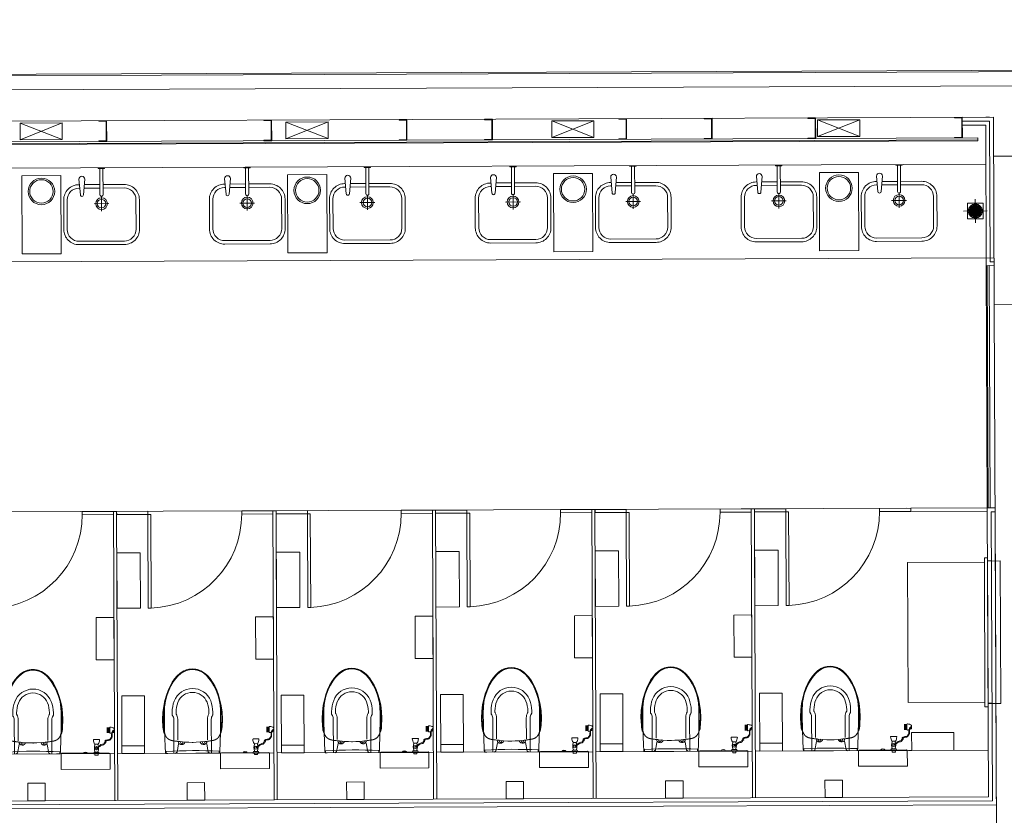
# Model space of a CAD drawing. Header units: millimetres. Extents: x 21148.2 to 21239.2, y 30135 to 30201.8.
# Tile 153 of 189: x 21209.5 to 21215.8, y 30175.2 to 30180.3. Entities that reach past the tile are written whole.
import ezdxf

# ---------------------------------------------------------------- set-up
doc = ezdxf.new("R2010")
doc.units = ezdxf.units.MM
for name, color, linetype, lineweight in [('AR-T1E-20-L1$0$BIAL - T1E - LT - 001 - AR - DWG - 0134 & 138$0$EAST PTB LVL 1 - TOILETS$0$A-ANNO-DIMS', 7, 'Continuous', 13), ('AR-T1E-20-L1$0$BIAL - T1E - LT - 001 - AR - DWG - 0134 & 138$0$EAST PTB LVL 1 - TOILETS$0$A-ANNO-TEXT', 7, 'Continuous', 13), ('AR-T1E-20-L1$0$BIAL - T1E - LT - 001 - AR - DWG - 0134 & 138$0$EAST PTB LVL 1 - TOILETS$0$A-FITOUT', 7, 'Continuous', 13), ('AR-T1E-20-L1$0$BIAL - T1E - LT - 001 - AR - DWG - 0134 & 138$0$EAST PTB LVL 1 - TOILETS$0$A-SANITARY', 7, 'Continuous', 13), ('AR-T1E-20-L1$0$BIAL - T1E - LT - 001 - AR - DWG - 0134 & 138$0$EAST PTB LVL 1 - TOILETS$0$A_Wall Finish_Granite Tile', 7, 'Continuous', 13), ('AR-T1E-20-L1$0$BIAL - T1E - LT - 001 - AR - DWG - 0134 & 138$0$EAST PTB LVL 1 - TOILETS$0$A_Wall Finishes_HPL', 7, 'Continuous', 13), ('AR-T1E-20-L1$0$BIAL - T1E - LT - 001 - AR - DWG - 0134 & 138$0$EAST PTB LVL 1 - TOILETS$0$BUILDING-PTB LEVEL 0$0$A-WALL', 7, 'Continuous', 13), ('AR-T1E-20-L1$0$BIAL - T1E - LT - 001 - AR - DWG - 0134 & 138$0$EAST PTB LVL 1 - TOILETS$0$BUILDING-PTB LEVEL 1$0$A-WALL', 7, 'Continuous', 13), ('AR-T1E-20-L1$0$BIAL - T1E - LT - 001 - AR - DWG - 0134 & 138$0$EAST PTB LVL 1 - TOILETS$0$TOILET-PTB LEVEL 0$0$A-FLOR-PFIX', 7, 'Continuous', 13), ('AR-T1E-20-L1$0$BIAL - T1E - LT - 001 - AR - DWG - 0134 & 138$0$EAST PTB LVL 1 - TOILETS$0$TOILET-PTB LEVEL 0$0$A-SANITARY', 7, 'Continuous', 13), ('AR-T1E-20-L1$0$BIAL - T1E - LT - 001 - AR - DWG - 0134 & 138$0$EAST PTB LVL 1 - TOILETS$0$TOILET-PTB LEVEL 1$0$A-FLOR-PFIX', 7, 'Continuous', 13)]:
    doc.layers.add(name, color=color, linetype=linetype, lineweight=lineweight)

# ---------------------------------------------------------------- blocks, each defined once
blk = doc.blocks.new('AR-T1E-20-L1$0$BIAL - T1E - LT - 001 - AR - DWG - 0134 & 138$0$EAST PTB LVL 1 - TOILETS$0$FLOOR WASTE')
for p, q in [((0, 75), (0, -75.4)), ((-75, 0), (75, 0)), ((-39.9, 2.5), (39.9, 2.5)), ((-39.3, 7.5), (39.3, 7.5)), ((-38, 12.5), (38, 12.5)), ((-36, 17.5), (36, 17.5)), ((-33.1, 22.5), (33.1, 22.5)), ((-29, 27.5), (29, 27.5)), ((-23.3, 32.5), (23.3, 32.5)), ((-13.9, 37.5), (13.9, 37.5)), ((-39.9, -2.5), (39.9, -2.5)), ((-39.3, -7.5), (39.3, -7.5)), ((-38, -12.5), (38, -12.5)), ((36, -17.5), (-36, -17.5)), ((-33.1, -22.5), (33.1, -22.5)), ((-29, -27.5), (29, -27.5)), ((-23.3, -32.5), (23.3, -32.5)), ((-13.9, -37.5), (13.9, -37.5))]:
    blk.add_line(p, q)
blk.add_lwpolyline([(-50, -50), (-50, 50), (50, 50), (50, -50), (-50, -50)])
blk.add_circle((0, 0), 45)
for start, end in [(176.41668, 183.58332), (161.79004, 169.19308), (145.77113, 154.05552), (125.65909, 136.56746), (69.63587, 110.36413), (43.43254, 54.34091), (25.94448, 34.22887), (10.80692, 18.20996), (356.41668, 3.58332), (190.80692, 198.20996), (205.94448, 214.22887), (223.43254, 234.34091), (249.63587, 290.36413), (305.65909, 316.56746), (325.77113, 334.05552), (341.79004, 349.19308)]:
    blk.add_arc((0, 0), 40, start, end)
blk = doc.blocks.new('AR-T1E-20-L1$0$BIAL - T1E - LT - 001 - AR - DWG - 0134 & 138$0$EAST PTB LVL 1 - TOILETS$0$Bin Plan')
at = {"layer": 'AR-T1E-20-L1$0$BIAL - T1E - LT - 001 - AR - DWG - 0134 & 138$0$EAST PTB LVL 1 - TOILETS$0$TOILET-PTB LEVEL 0$0$A-FLOR-PFIX', "ltscale": 0.1}
blk.add_lwpolyline([(125, 0), (-125, 0), (-125, -500), (125, -500), (125, 0)], dxfattribs=at)
at = {"layer": 'AR-T1E-20-L1$0$BIAL - T1E - LT - 001 - AR - DWG - 0134 & 138$0$EAST PTB LVL 1 - TOILETS$0$TOILET-PTB LEVEL 0$0$A-FLOR-PFIX'}
for radius in [85, 75]:
    blk.add_circle((0, -100.4), radius, dxfattribs=at)
blk = doc.blocks.new('AR-T1E-20-L1$0$BIAL - T1E - LT - 001 - AR - DWG - 0134 & 138$0$EAST PTB LVL 1 - TOILETS$0$WHB 480x380')
at = {"layer": 'AR-T1E-20-L1$0$BIAL - T1E - LT - 001 - AR - DWG - 0134 & 138$0$EAST PTB LVL 1 - TOILETS$0$TOILET-PTB LEVEL 0$0$A-FLOR-PFIX'}
for p, q in [((-20, -5), (-20, 0)), ((20, -5), (20, 0)), ((-20, -5), (20, -5)), ((-10, -173), (-10, -5)), ((10, -173), (10, -5)), ((106.3, -73.4), (115, -173)), ((143.7, -73.4), (135, -173))]:
    blk.add_line(p, q, dxfattribs=at)
at = {"layer": 'AR-T1E-20-L1$0$BIAL - T1E - LT - 001 - AR - DWG - 0134 & 138$0$EAST PTB LVL 1 - TOILETS$0$TOILET-PTB LEVEL 0$0$A-FLOR-PFIX', "ltscale": 0.05}
for p, q in [((0, -182.5), (0, -277.5)), ((47.5, -230), (-47.5, -230))]:
    blk.add_line(p, q, dxfattribs=at)
blk.add_lwpolyline([(140.7, -108), (145, -108, -0.414214), (242, -205), (242, -395, -0.414214), (145, -492), (-145, -492, -0.414214), (-242, -395), (-242, -205, -0.414214), (-145, -108), (-10, -108)], format="xyb", dxfattribs=at)
blk.add_lwpolyline([(10, -108), (109.3, -108)], dxfattribs=at)
at = {"layer": 'AR-T1E-20-L1$0$BIAL - T1E - LT - 001 - AR - DWG - 0134 & 138$0$EAST PTB LVL 1 - TOILETS$0$TOILET-PTB LEVEL 0$0$A-FLOR-PFIX'}
blk.add_lwpolyline([(138.8, -130), (145, -130, -0.414214), (220, -205), (220, -395, -0.414214), (145, -470), (-145, -470, -0.414214), (-220, -395), (-220, -205, -0.414214), (-145, -130), (-10, -130)], format="xyb", dxfattribs=at)
blk.add_lwpolyline([(10, -130), (111.2, -130)], dxfattribs=at)
for radius in [37.5, 27.5]:
    blk.add_circle((0, -230), radius, dxfattribs=at)
for centre, radius, start, end in [((125, -73.4), 18.7, 0, 180), ((0, -173), 10, 180, 0), ((125, -173), 10, 180, 0)]:
    blk.add_arc(centre, radius, start, end, dxfattribs=at)
blk = doc.blocks.new('AR-T1E-20-L1$0$BIAL - T1E - LT - 001 - AR - DWG - 0134 & 138$0$EAST PTB LVL 1 - TOILETS$0$IE0002W30$0$A-TOIL-HEALTH-FAUCET-W2-11')
for p, q in [((-133.3, 70.1), (-166.7, 70.1)), ((-165.3, 70.1), (-165.3, 52.8)), ((-139.4, 100.1), (-160.6, 100.1)), ((-160.1, 70.1), (-160.1, 52.8)), ((-155.4, 70.1), (-155.4, 52.8)), ((-150, 70.1), (-150, 52.8)), ((-144.6, 70.1), (-144.6, 52.8)), ((-139.9, 70.1), (-139.9, 52.8)), ((-134.7, 70.1), (-134.7, 52.8)), ((-90, 1.8), (-90, -31.6)), ((0, 5.1), (-10, 0.1)), ((-60, -4.3), (-60, -25.5)), ((-36.7, -15.8), (-33.4, -13.6)), ((0, -34.9), (-10, -29.9))]:
    blk.add_line(p, q)
for points in [[(-10, -29.9), (-10, 0.1)], [(0, 5.1), (0, -34.9)]]:
    blk.add_lwpolyline(points)
blk.add_lwpolyline([(10, -4.9), (10, -24.9), (0, -24.9), (0, -4.9)], close=True)
blk.add_circle((-35, -14.9), 10)
for centre, radius, start, end in [((-109.3, 68.9), 60.6, 149.50967, 175.68173), ((-166.7, 73.1), 3, 173.4338, 270), ((-160.6, 99.1), 1, 90, 149.50967), ((-139.4, 99.1), 1, 30.49033, 90), ((-190.7, 68.9), 60.6, 4.31827, 30.49033), ((-133.3, 73.1), 3, 270, 6.56618), ((-87, 1.8), 3, 83.43382, 180), ((-91.2, -55.6), 60.6, 59.50967, 85.68173), ((-87, -31.6), 3, 180, 276.5662), ((-91.2, 25.8), 60.6, 274.31827, 300.49033), ((-61, -4.3), 1, 0, 59.50967), ((-61, -25.5), 1, 300.49033, 0), ((-35, -56.5), 55.1, 63.00853, 116.99147), ((-35, 26.7), 55.1, 243.00853, 296.99147)]:
    blk.add_arc(centre, radius, start, end)
for points, knots in [([(-36.7, -15.8), (-39.1, -12.2), (-41.6, -8.5), (-45.3, -3), (-46.6, -1.1), (-49.2, 2.7), (-50.5, 4.5), (-52.8, 7.5), (-53.7, 8.6), (-56.5, 11.8), (-58.5, 13.8), (-62.6, 32.6), (-64.8, 34.5), (-68.7, 35.5), (-70.5, 36.5), (-77.1, 45.4), (-81.4, 32.4), (-84.9, 45.7), (-85.4, 47), (-86.9, 50.8), (-87.6, 53.5), (-88.3, 57.2), (-88.4, 58), (-88.6, 59.8), (-88.7, 60.6), (-89, 63.2), (-89.1, 64.8), (-89.7, 67.5), (-90, 68.6), (-90.7, 70), (-91, 70.4), (-91.5, 71.2), (-91.8, 71.5), (-92.3, 72), (-92.7, 72.3), (-94, 73.3), (-95.1, 74), (-96.9, 75), (-97.5, 75.3), (-98.6, 76), (-99.1, 76.3), (-100, 76.9), (-100.4, 77.3), (-101.7, 78.3), (-102.5, 78.9), (-104, 80), (-104.6, 80.5), (-105.8, 81.2), (-106.4, 81.5), (-107.3, 81.8), (-107.6, 81.9), (-108.3, 82.1), (-108.6, 82.2), (-109.7, 82.3), (-110.5, 82.4), (-112, 82.4), (-112.7, 82.4), (-114.1, 82.4), (-114.8, 82.4), (-116.9, 82.4), (-118.4, 82.4), (-122.7, 82.4), (-125.6, 82.5), (-131.1, 83), (-133.7, 83.4), (-138.5, 84.9), (-140.8, 85.9), (-143.6, 87.9), (-144.3, 88.4), (-145.6, 89.7), (-146.3, 90.4), (-148.1, 92.5), (-149.2, 94), (-151.2, 96.9), (-152, 98.2), (-152.8, 99.5)], [0, 0, 0, 0, 13.253278, 13.253278, 20.102768, 20.102768, 26.952258, 26.952258, 31.275522, 31.275522, 39.922051, 39.922051, 48.56858, 48.56858, 55.919149, 55.919149, 76.45363, 76.45363, 80.394607, 80.394607, 88.276561, 88.276561, 90.661643, 90.661643, 93.046725, 93.046725, 97.74387, 97.74387, 101.441795, 101.441795, 103.371426, 103.371426, 104.833713, 104.833713, 106.296001, 106.296001, 110.342799, 110.342799, 112.266577, 112.266577, 113.805949, 113.805949, 115.345321, 115.345321, 118.424064, 118.424064, 120.842804, 120.842804, 123.053187, 123.053187, 124.266702, 124.266702, 125.480216, 125.480216, 127.907246, 127.907246, 129.922134, 129.922134, 131.937022, 131.937022, 135.966798, 135.966798, 144.026351, 144.026351, 151.5411, 151.5411, 159.055849, 159.055849, 161.811381, 161.811381, 164.566913, 164.566913, 170.077978, 170.077978, 174.531259, 174.531259, 174.531259, 174.531259]), ([(-33.3, -13.6), (-35.8, -9.9), (-38.3, -6.2), (-42, -0.7), (-43.3, 1.2), (-45.9, 5), (-47.3, 6.8), (-49.6, 9.8), (-50.5, 11), (-53.4, 14.3), (-55.4, 31.3), (-59.7, 35.3), (-61.9, 37.2), (-65.8, 38.9), (-68.9, 42.5), (-73.9, 49.1), (-78, 40.3), (-81.4, 47.6), (-81.9, 48.9), (-83.4, 52.7), (-84.1, 55.4), (-84.7, 59), (-84.8, 59.8), (-85, 61.4), (-85.1, 62.2), (-85.3, 64.6), (-85.5, 66.2), (-86.1, 69.1), (-86.5, 70.3), (-87.3, 72), (-87.6, 72.6), (-88.2, 73.5), (-88.5, 73.9), (-89.3, 74.6), (-89.6, 74.9), (-91.1, 76), (-92.3, 76.7), (-94.1, 77.8), (-94.7, 78.1), (-95.7, 78.7), (-96, 78.9), (-96.8, 79.4), (-97.1, 79.7), (-98.2, 80.5), (-98.9, 81), (-100.6, 82.4), (-101.6, 83.1), (-103.1, 84.1), (-103.7, 84.4), (-104.7, 84.8), (-105.2, 84.9), (-106.2, 85.2), (-106.7, 85.3), (-108.3, 85.5), (-109.5, 85.6), (-111.4, 85.6), (-112.2, 85.6), (-113.8, 85.5), (-114.6, 85.5), (-116.9, 85.5), (-118.5, 85.5), (-123.3, 85.6), (-126.4, 85.7), (-132.3, 86.6), (-135.1, 87.4), (-138.5, 89.1), (-139.4, 89.7), (-141.2, 91), (-142.1, 91.8), (-143.7, 93.5), (-144.5, 94.4), (-146.4, 96.9), (-147.5, 98.5), (-148.6, 100.1)], [0, 0, 0, 0, 13.296723, 13.296723, 20.118928, 20.118928, 26.941133, 26.941133, 31.291394, 31.291394, 39.991916, 39.991916, 48.692438, 48.692438, 55.987721, 55.987721, 76.394567, 76.394567, 80.483822, 80.483822, 88.662334, 88.662334, 90.915723, 90.915723, 93.169112, 93.169112, 97.675889, 97.675889, 101.424277, 101.424277, 103.222135, 103.222135, 104.685757, 104.685757, 106.149378, 106.149378, 110.129927, 110.129927, 112.078238, 112.078238, 113.393398, 113.393398, 114.708559, 114.708559, 117.33888, 117.33888, 120.959531, 120.959531, 122.701695, 122.701695, 124.138633, 124.138633, 125.575571, 125.575571, 128.818647, 128.818647, 131.066084, 131.066084, 133.313522, 133.313522, 137.808396, 137.808396, 146.798145, 146.798145, 155.787895, 155.787895, 159.458253, 159.458253, 163.244378, 163.244378, 167.030502, 167.030502, 172.657641, 172.657641, 172.657641, 172.657641])]:
    blk.add_open_spline(points, degree=3, knots=knots)
blk = doc.blocks.new('AR-T1E-20-L1$0$BIAL - T1E - LT - 001 - AR - DWG - 0134 & 138$0$EAST PTB LVL 1 - TOILETS$0$Shelf')
at = {"layer": 'AR-T1E-20-L1$0$BIAL - T1E - LT - 001 - AR - DWG - 0134 & 138$0$EAST PTB LVL 1 - TOILETS$0$A-SANITARY'}
for points in [[(0, -72.5), (0, 72.5), (50, 72.5), (50, -72.5), (0, -72.5)], [(0, 72.5), (370, 72.5), (370, -72.5), (0, -72.5)]]:
    blk.add_lwpolyline(points, dxfattribs=at)
blk = doc.blocks.new('AR-T1E-20-L1$0$BIAL - T1E - LT - 001 - AR - DWG - 0134 & 138$0$EAST PTB LVL 1 - TOILETS$0$WC TOTO Plan')
at = {"layer": 'AR-T1E-20-L1$0$BIAL - T1E - LT - 001 - AR - DWG - 0134 & 138$0$EAST PTB LVL 1 - TOILETS$0$A-SANITARY'}
for p, q in [((156.3, 187.8), (168.2, 189.1)), ((168.5, 189.1), (217, 191.5)), ((217, 191.5), (261.8, 189.5)), ((261.8, 189.5), (302.4, 184.2)), ((0, 170), (0, 173.5)), ((13, 170), (0, 170)), ((0, 158.6), (0, 170)), ((0, -170), (0, 170)), ((80.8, 125.4), (81, 126.4)), ((81, 126.4), (81.2, 127.4)), ((81.2, 127.4), (81.3, 128)), ((81.3, 128), (81.4, 128.5)), ((81.4, 128.5), (81.5, 129.1)), ((81.5, 129.1), (81.6, 129.6)), ((81.6, 129.6), (81.7, 130.2)), ((81.7, 130.2), (81.9, 130.8)), ((81.9, 130.8), (82, 131.5)), ((82, 131.5), (82.1, 132.1)), ((82.1, 132.1), (82.3, 132.8)), ((82.3, 132.8), (82.5, 133.4)), ((82.5, 133.4), (82.6, 134.1)), ((82.6, 134.1), (82.8, 134.8)), ((82.8, 134.8), (83, 135.5)), ((83, 135.5), (83.2, 136.2)), ((83.2, 136.2), (83.4, 136.9)), ((83.4, 136.9), (83.6, 137.7)), ((83.6, 137.7), (83.9, 138.4)), ((83.9, 138.4), (84.1, 139.2)), ((84.1, 139.2), (84.4, 140)), ((84.4, 140), (84.6, 140.7)), ((84.6, 140.7), (84.9, 141.5)), ((84.9, 141.5), (85.2, 142.3)), ((85.2, 142.3), (85.5, 143.2)), ((85.5, 143.2), (85.9, 144)), ((85.9, 144), (86.2, 144.8)), ((86.2, 144.8), (86.6, 145.7)), ((86.6, 145.7), (87, 146.6)), ((87, 146.6), (87.4, 147.5)), ((87.4, 147.5), (87.9, 148.3)), ((87.9, 148.3), (88.3, 149.3)), ((88.3, 149.3), (88.8, 150.2)), ((88.8, 150.2), (89.3, 151.1)), ((89.3, 151.1), (89.9, 152)), ((89.9, 152), (90.5, 153)), ((90.5, 153), (91.1, 153.9)), ((91.1, 153.9), (91.7, 154.8)), ((91.7, 154.8), (92.4, 155.8)), ((92.4, 155.8), (93, 156.7)), ((93, 156.7), (93.8, 157.6)), ((93.8, 157.6), (94.5, 158.6)), ((94.5, 158.6), (95.3, 159.5)), ((95.3, 159.5), (96.1, 160.4)), ((96.1, 160.4), (97, 161.3)), ((97, 161.3), (97.8, 162.2)), ((97.8, 162.2), (98.7, 163.1)), ((98.7, 163.1), (99.7, 164)), ((99.7, 164), (100.6, 164.8)), ((100.6, 164.8), (101.7, 165.7)), ((101.7, 165.7), (102.7, 166.5)), ((102.7, 166.5), (103.8, 167.3)), ((103.8, 167.3), (104.9, 168.1)), ((104.9, 168.1), (106.1, 168.9)), ((106.1, 168.9), (107.4, 169.7)), ((107.4, 169.7), (108.7, 170.5)), ((108.7, 170.5), (110.1, 171.3)), ((110.1, 171.3), (111.6, 172.1)), ((111.6, 172.1), (112.4, 172.6)), ((112.4, 172.6), (124.7, 177.8)), ((121, 176.2), (123.5, 178.3)), ((123.5, 178.3), (133.2, 183.2)), ((124.7, 177.8), (139.6, 181.3)), ((133.2, 183.2), (144.3, 186.1)), ((139.6, 181.3), (155.6, 183.3)), ((144.3, 186.1), (156.3, 187.8)), ((155.6, 183.3), (172.7, 184.8)), ((172.7, 184.8), (190.9, 185.9)), ((190.9, 185.9), (210.5, 186.6)), ((210.5, 186.6), (231.6, 186.6)), ((231.6, 186.6), (254.3, 185.7)), ((247.5, 130), (263.1, 130)), ((254.3, 185.7), (279.1, 183.4)), ((279.1, 183.4), (306, 179.5)), ((302.4, 184.2), (339.2, 176.3)), ((306, 179.5), (335.4, 173.2)), ((335.4, 173.2), (368.2, 163.7)), ((339.2, 176.3), (372.7, 166.5)), ((368.2, 163.7), (401.9, 151.2)), ((372.7, 166.5), (403.2, 155.3)), ((401.9, 151.2), (432, 136.9)), ((403.2, 155.3), (430.8, 142.8)), ((430.8, 142.8), (455.6, 128.8)), ((432, 136.9), (457.2, 121.9)), ((455.6, 128.8), (477.7, 113.3)), ((0, 120), (218.6, 120)), ((0, 110), (5, 103)), ((5, 103), (5, 100)), ((5, 100), (60, 90)), ((72.2, 51.1), (75, 80)), ((75, 80), (75.2, 81.5)), ((75.2, 81.7), (75.3, 82.8)), ((75.3, 82.8), (75.4, 83.9)), ((75.4, 83.9), (75.5, 84.4)), ((75.5, 84.8), (76, 89.1)), ((76, 89.1), (76.8, 95.9)), ((76.8, 95.9), (77.5, 101.5)), ((77.5, 101.5), (78, 105.6)), ((78, 105.6), (78.7, 110.5)), ((78.7, 110.5), (79.1, 113.5)), ((79.1, 113.5), (79.7, 117.9)), ((79.7, 117.7), (80, 120)), ((80, 120), (80.2, 121.4)), ((80.2, 121.4), (80.4, 122.7)), ((80.4, 122.7), (80.5, 123.5)), ((80.5, 123.5), (80.7, 124.4)), ((80.7, 124.4), (80.8, 125.4)), ((85, 95), (218.6, 95)), ((255.4, 105), (263.1, 105)), ((457.2, 121.9), (478.7, 106.1)), ((477.7, 113.3), (496.8, 96.5)), ((478.7, 106.1), (496.9, 89.7)), ((496.8, 96.5), (512.9, 78.6)), ((496.9, 89.7), (511.6, 72.8)), ((511.6, 72.8), (522.6, 55.4)), ((512.9, 78.6), (525.6, 59.5)), ((69, 3), (69, -3)), ((70.1, 0), (70.6, 23.8)), ((70.1, 0), (70.6, -23.8)), ((70.6, 23.8), (72.2, 51.1)), ((522.6, 55.4), (530.3, 37.4)), ((525.6, 59.5), (534.4, 39.4)), ((530.3, 37.4), (534.7, 18.7)), ((534.4, 39.4), (539.1, 19)), ((534.7, 18.7), (536.1, 0)), ((534.7, -18.7), (536.1, 0)), ((539.1, 19), (540.4, 0)), ((539.1, -19), (540.4, 0)), ((70.6, -23.8), (72.2, -51.1)), ((72.2, -51.1), (75, -80)), ((511.6, -72.8), (522.6, -55.4)), ((512.9, -78.6), (525.6, -59.5)), ((522.6, -55.4), (530.3, -37.4)), ((525.6, -59.5), (534.4, -39.4)), ((530.3, -37.4), (534.7, -18.7)), ((534.4, -39.4), (539.1, -19)), ((0, -110), (5, -103)), ((0, -120), (218.6, -120)), ((5, -100), (60, -90)), ((5, -103), (5, -100)), ((75, -80), (75.2, -81.5)), ((75.2, -81.7), (75.3, -82.8)), ((75.3, -82.8), (75.4, -83.9)), ((75.4, -83.9), (75.5, -84.4)), ((75.5, -84.8), (76, -89.1)), ((76, -89.1), (76.8, -95.9)), ((76.8, -95.9), (77.5, -101.5)), ((77.5, -101.5), (78, -105.6)), ((78, -105.6), (78.7, -110.5)), ((78.7, -110.5), (79.1, -113.5)), ((79.1, -113.5), (79.7, -117.9)), ((79.7, -117.7), (80, -120)), ((80, -120), (80.2, -121.4)), ((80.2, -121.4), (80.4, -122.7)), ((80.4, -122.7), (80.5, -123.5)), ((80.5, -123.5), (80.7, -124.4)), ((80.7, -124.4), (80.8, -125.4)), ((80.8, -125.4), (81, -126.4)), ((85, -95), (218.6, -95)), ((255.4, -105), (263.1, -105)), ((432, -136.9), (457.2, -121.9)), ((455.6, -128.8), (477.7, -113.3)), ((457.2, -121.9), (478.7, -106.1)), ((477.7, -113.3), (496.8, -96.5)), ((478.7, -106.1), (496.9, -89.7)), ((496.8, -96.5), (512.9, -78.6)), ((496.9, -89.7), (511.6, -72.8)), ((13, -170), (0, -170)), ((0, -170), (0, -173.5)), ((81, -126.4), (81.2, -127.4)), ((81.2, -127.4), (81.3, -128)), ((81.3, -128), (81.4, -128.5)), ((81.4, -128.5), (81.5, -129.1)), ((81.5, -129.1), (81.6, -129.6)), ((81.6, -129.6), (81.7, -130.2)), ((81.7, -130.2), (81.9, -130.8)), ((81.9, -130.8), (82, -131.5)), ((82, -131.5), (82.1, -132.1)), ((82.1, -132.1), (82.3, -132.8)), ((82.3, -132.8), (82.5, -133.4)), ((82.5, -133.4), (82.6, -134.1)), ((82.6, -134.1), (82.8, -134.8)), ((82.8, -134.8), (83, -135.5)), ((83, -135.5), (83.2, -136.2)), ((83.2, -136.2), (83.4, -136.9)), ((83.4, -136.9), (83.6, -137.7)), ((83.6, -137.7), (83.9, -138.4)), ((83.9, -138.4), (84.1, -139.2)), ((84.1, -139.2), (84.4, -140)), ((84.4, -140), (84.6, -140.7)), ((84.6, -140.7), (84.9, -141.5)), ((84.9, -141.5), (85.2, -142.3)), ((85.2, -142.3), (85.5, -143.2)), ((85.5, -143.2), (85.9, -144)), ((85.9, -144), (86.2, -144.8)), ((86.2, -144.8), (86.6, -145.7)), ((86.6, -145.7), (87, -146.6)), ((87, -146.6), (87.4, -147.5)), ((87.4, -147.5), (87.9, -148.3)), ((87.9, -148.3), (88.3, -149.3)), ((88.3, -149.3), (88.8, -150.2)), ((88.8, -150.2), (89.3, -151.1)), ((89.3, -151.1), (89.9, -152)), ((89.9, -152), (90.5, -153)), ((90.5, -153), (91.1, -153.9)), ((91.1, -153.9), (91.7, -154.8)), ((91.7, -154.8), (92.4, -155.8)), ((92.4, -155.8), (93, -156.7)), ((93, -156.7), (93.8, -157.6)), ((93.8, -157.6), (94.5, -158.6)), ((94.5, -158.6), (95.3, -159.5)), ((95.3, -159.5), (96.1, -160.4)), ((96.1, -160.4), (97, -161.3)), ((97, -161.3), (97.8, -162.2)), ((97.8, -162.2), (98.7, -163.1)), ((98.7, -163.1), (99.7, -164)), ((99.7, -164), (100.6, -164.8)), ((100.6, -164.8), (101.7, -165.7)), ((101.7, -165.7), (102.7, -166.5)), ((102.7, -166.5), (103.8, -167.3)), ((103.8, -167.3), (104.9, -168.1)), ((104.9, -168.1), (106.1, -168.9)), ((106.1, -168.9), (107.4, -169.7)), ((107.4, -169.7), (108.7, -170.5)), ((108.7, -170.5), (110.1, -171.3)), ((110.1, -171.3), (111.6, -172.1)), ((111.6, -172.1), (112.4, -172.6)), ((112.4, -172.6), (124.7, -177.8)), ((121, -176.2), (123.5, -178.3)), ((123.5, -178.3), (133.2, -183.2)), ((124.7, -177.8), (139.6, -181.3)), ((133.2, -183.2), (144.3, -186.1)), ((139.6, -181.3), (155.6, -183.3)), ((144.3, -186.1), (156.3, -187.8)), ((155.6, -183.3), (172.7, -184.8)), ((156.3, -187.8), (168.2, -189.1)), ((172.7, -184.8), (190.9, -185.9)), ((190.9, -185.9), (210.5, -186.6)), ((210.5, -186.6), (231.6, -186.6)), ((231.6, -186.6), (254.3, -185.7)), ((247.5, -130), (263.1, -130)), ((254.3, -185.7), (279.1, -183.4)), ((261.8, -189.5), (302.4, -184.2)), ((279.1, -183.4), (306, -179.5)), ((302.4, -184.2), (339.2, -176.3)), ((306, -179.5), (335.4, -173.2)), ((335.4, -173.2), (368.2, -163.7)), ((339.2, -176.3), (372.7, -166.5)), ((368.2, -163.7), (401.9, -151.2)), ((372.7, -166.5), (403.2, -155.3)), ((401.9, -151.2), (432, -136.9)), ((403.2, -155.3), (430.8, -142.8)), ((430.8, -142.8), (455.6, -128.8)), ((168.5, -189.1), (217, -191.5)), ((217, -191.5), (261.8, -189.5))]:
    blk.add_line(p, q, dxfattribs=at)
for points in [[(124.4, 178.3), (83, 177.2), (41.5, 175.6), (0, 173.5)], [(13, -170), (18.6, -56.7), (18.6, 56.7), (13, 170)], [(252.8, 180), (210, 180), (167.2, 179.4), (124.4, 178.3)], [(218.5, 120), (227.5, 120), (236.2, 123), (243.2, 128.5)], [(247.9, 130), (246.1, 130), (244.4, 129.4), (243, 128.3)], [(342.5, 171.9), (312.9, 177.3), (282.9, 180), (252.8, 180)], [(334.9, 116.7), (312, 125.5), (287.6, 130), (263.1, 130)], [(507.5, 82.2), (463.5, 129), (405.7, 160.4), (342.5, 171.9)], [(76.3, 91.8), (64.9, 91.1), (56, 81.7), (56, 70.2)], [(56, 70.2), (56, 60.4), (62.6, 51.8), (72.1, 49.3)], [(218.5, 95), (230.1, 95), (241.4, 98.1), (251.4, 103.9)], [(255.4, 105), (254, 105), (252.6, 104.6), (251.4, 103.9)], [(325.9, 93.3), (305.8, 101), (284.6, 105), (263.1, 105)], [(390, 0), (390, 41.4), (364.5, 78.5), (325.9, 93.3)], [(415, 0), (415, 51.7), (383.1, 98.1), (334.9, 116.7)], [(540, 0), (540, 30.5), (528.4, 59.9), (507.5, 82.2)], [(325.9, -93.3), (364.5, -78.5), (390, -41.4), (390, 0)], [(334.9, -116.7), (383.1, -98.1), (415, -51.7), (415, 0)], [(507.5, -82.2), (528.4, -59.9), (540, -30.5), (540, 0)], [(251.4, -103.9), (241.4, -98.1), (230.1, -95), (218.5, -95)], [(243.2, -128.5), (236.2, -123), (227.5, -120), (218.5, -120)], [(251.4, -103.9), (252.6, -104.6), (254, -105), (255.4, -105)], [(263.1, -105), (284.6, -105), (305.8, -101), (325.9, -93.3)], [(263.1, -130), (287.6, -130), (312, -125.5), (334.9, -116.7)], [(342.5, -171.9), (405.7, -160.4), (463.5, -129), (507.5, -82.2)], [(0, -173.5), (41.5, -175.6), (83, -177.2), (124.4, -178.3)], [(124.4, -178.3), (167.2, -179.4), (210, -180), (252.8, -180)], [(243, -128.3), (244.4, -129.4), (246.1, -130), (247.9, -130)], [(253, -180), (283, -180), (313, -177.3), (342.5, -171.9)]]:
    blk.add_open_spline(points, degree=3, dxfattribs=at)
for points in [[(74.6, 74.9), (72, 78), (67.4, 78.4), (64.3, 75.8), (62.7, 74.4), (61.7, 72.4), (61.7, 70.2)], [(61.7, 70.2), (61.7, 66.2), (65, 63), (69, 63), (70.7, 63), (72.3, 63.5), (73.5, 64.6)], [(72.1, -49.3), (60.6, -52.3), (53.7, -64.1), (56.6, -75.6), (59, -84.7), (66.9, -91.3), (76.3, -91.8)], [(73.5, -64.6), (70.4, -62), (65.8, -62.6), (63.3, -65.7), (62.3, -67), (61.7, -68.6), (61.7, -70.2)], [(61.7, -70.2), (61.7, -74.3), (65, -77.5), (69, -77.5), (71.1, -77.5), (73.2, -76.6), (74.6, -74.9)]]:
    blk.add_open_spline(points, degree=3, knots=[0, 0, 0, 0, 1, 1, 1, 2, 2, 2, 2], dxfattribs=at)
blk = doc.blocks.new('AR-T1E-20-L1$0$BIAL - T1E - LT - 001 - AR - DWG - 0134 & 138$0$EAST PTB LVL 1 - TOILETS$0$WC Woman Plan')
at = {"layer": 'AR-T1E-20-L1$0$BIAL - T1E - LT - 001 - AR - DWG - 0134 & 138$0$EAST PTB LVL 1 - TOILETS$0$A-SANITARY'}
for p, q in [((1000, -300), (0, -300)), ((781.4, -1230), (800, -1230)), ((781.4, -1230), (781.4, -1830)), ((800, -1230), (800, -1830)), ((200, -1830.7), (200, -1850)), ((800, -1830), (781.4, -1830))]:
    blk.add_line(p, q, dxfattribs=at)
for points in [[(444, 0), (444, -112), (556, -112), (556, 0), (444, 0)], [(0, -1171), (114, -1171), (114, -901), (0, -901), (0, -1171)], [(850, -1585), (1000, -1585), (1000, -1230), (850, -1230), (850, -1585)]]:
    blk.add_lwpolyline(points, dxfattribs=at)
at = {"layer": 'AR-T1E-20-L1$0$BIAL - T1E - LT - 001 - AR - DWG - 0134 & 138$0$EAST PTB LVL 1 - TOILETS$0$A-SANITARY', "elevation": 0}
for points in [[(28.5, -200), (28.5, -300), (341.5, -300), (341.5, -200)], [(172.7, -303.2), (173, -305), (176.1, -308.4), (185.3, -310.2), (193.8, -308.3), (196.9, -304.8), (197.3, -303.2)]]:
    blk.add_lwpolyline(points, close=True, dxfattribs=at)
blk.add_lwpolyline([(28.5, -300), (34.2, -303.2), (335.8, -303.2), (341.5, -300), (28.5, -300)], dxfattribs=at)
at = {"layer": 'AR-T1E-20-L1$0$BIAL - T1E - LT - 001 - AR - DWG - 0134 & 138$0$EAST PTB LVL 1 - TOILETS$0$A-SANITARY'}
for points in [[(200, -1850), (0, -1850), (0, -1830), (200, -1830)], [(800, -1850), (1000, -1850), (1000, -1830), (800, -1830)]]:
    blk.add_lwpolyline(points, close=True, dxfattribs=at)
blk.add_arc((800, -1830.7), 600, 91.77372, 180, dxfattribs=at)
at = {"layer": 'AR-T1E-20-L1$0$BIAL - T1E - LT - 001 - AR - DWG - 0134 & 138$0$EAST PTB LVL 1 - TOILETS$0$A-ANNO-DIMS', "rotation": 270}
blk.add_blockref('AR-T1E-20-L1$0$BIAL - T1E - LT - 001 - AR - DWG - 0134 & 138$0$EAST PTB LVL 1 - TOILETS$0$WC TOTO Plan', (520, -300, -0.2), dxfattribs=at)
at = {"layer": 'AR-T1E-20-L1$0$BIAL - T1E - LT - 001 - AR - DWG - 0134 & 138$0$EAST PTB LVL 1 - TOILETS$0$A-SANITARY'}
for name, p, rotation in [('AR-T1E-20-L1$0$BIAL - T1E - LT - 001 - AR - DWG - 0134 & 138$0$EAST PTB LVL 1 - TOILETS$0$IE0002W30$0$A-TOIL-HEALTH-FAUCET-W2-11', (100.1, -300), 90.0000136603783), ('AR-T1E-20-L1$0$BIAL - T1E - LT - 001 - AR - DWG - 0134 & 138$0$EAST PTB LVL 1 - TOILETS$0$Shelf', (900, -300), 270)]:
    blk.add_blockref(name, p, dxfattribs=dict(at, rotation=rotation))
blk = doc.blocks.new('AR-T1E-20-L1$0$BIAL - T1E - LT - 001 - AR - DWG - 0134 & 138$0$EAST PTB LVL 1 - TOILETS$0$TOILET-PTB LEVEL 0$0$A$C13C759FC')
blk.add_lwpolyline([(-455.7, -82), (455.7, -82), (455.7, 0), (-455.7, 0)], close=True)
for points in [[(-476.5, -102), (-476.5, -82), (476.5, -82), (476.5, -102), (-476.5, -102), (-476.5, -82)], [(-447.5, -102), (-447.5, -593), (447.5, -593), (447.5, -102)]]:
    blk.add_lwpolyline(points)

msp = doc.modelspace()

# ---------------------------------------------------------------- hatches: boundary and pattern name
at = {"true_color": 0xfeeab9}
h = msp.add_hatch(dxfattribs=at)
h.set_pattern_fill('ANSI32', color=254, scale=0.023, angle=90)
h.set_pattern_definition([(135, (21151.4033, 30177.6676), (-0.1549094, -0.1549094), []), (135, (21151.4033, 30177.77087), (-0.1549094, -0.1549094), [])])
h.paths.add_polyline_path([(21201.0167, 30182.0175), (21213.6718, 30182.0273), (21213.6718, 30185.1692), (21211.7485, 30185.1692), (21211.7485, 30187.8235), (21177.9903, 30187.5155, 0.591749), (21171.9682, 30178.3901), (21184.14, 30178.4397), (21184.3256, 30178.4294), (21184.3393, 30175.035), (21197.9245, 30175.0886), (21197.9145, 30177.5886), (21201.0345, 30177.6011)])

# ---------------------------------------------------------------- linework, layer by layer
at = {"layer": 'AR-T1E-20-L1$0$BIAL - T1E - LT - 001 - AR - DWG - 0134 & 138$0$EAST PTB LVL 1 - TOILETS$0$A-FITOUT'}
for p, q in [((21211.2515, 30179.6222), (21211.5219, 30179.5163)), ((21211.2519, 30179.5152), (21211.5215, 30179.6233)), ((21212.9525, 30179.6291), (21213.2229, 30179.5231)), ((21212.9529, 30179.5221), (21213.2225, 30179.6301)), ((21214.6534, 30179.6359), (21214.9239, 30179.53)), ((21214.6539, 30179.5289), (21214.9234, 30179.637)), ((21209.5505, 30179.6154), (21209.8209, 30179.5095)), ((21209.5509, 30179.5084), (21209.8205, 30179.6165)), ((21215.6798, 30179.5205), (21207.0201, 30179.4857)), ((21215.6798, 30179.5085), (21207.0202, 30179.4737)), ((21215.6798, 30179.5025), (21207.0202, 30179.4677)), ((21215.6798, 30179.5025), (21215.6798, 30179.5205)), ((21206.9732, 30178.7176), (21215.7829, 30178.7529)), ((21215.235, 30175.6001), (21215.7455, 30175.6022))]:
    msp.add_line(p, q, dxfattribs=at)
for points in [[(21210.0552, 30179.4979), (21210.1052, 30179.4981), (21210.1047, 30179.6301), (21210.0547, 30179.6299), (21210.0547, 30179.6269), (21210.1017, 30179.6271), (21210.1022, 30179.5011), (21210.0552, 30179.5009), (21210.0552, 30179.4979)], [(21211.1108, 30179.5022), (21211.1608, 30179.5024), (21211.1603, 30179.6344), (21211.1103, 30179.6342), (21211.1103, 30179.6312), (21211.1573, 30179.6313), (21211.1578, 30179.5053), (21211.1108, 30179.5052), (21211.1108, 30179.5022)], [(21211.976, 30179.5056), (21212.026, 30179.5058), (21212.0255, 30179.6378), (21211.9755, 30179.6376), (21211.9755, 30179.6346), (21212.0225, 30179.6348), (21212.023, 30179.5088), (21211.976, 30179.5086), (21211.976, 30179.5056)], [(21212.5233, 30179.5078), (21212.5733, 30179.508), (21212.5728, 30179.64), (21212.5228, 30179.6398), (21212.5228, 30179.6368), (21212.5698, 30179.637), (21212.5703, 30179.511), (21212.5233, 30179.5108), (21212.5233, 30179.5078)], [(21213.3815, 30179.5113), (21213.4315, 30179.5115), (21213.431, 30179.6435), (21213.381, 30179.6433), (21213.381, 30179.6403), (21213.428, 30179.6405), (21213.4285, 30179.5145), (21213.3815, 30179.5143), (21213.3815, 30179.5113)], [(21213.9288, 30179.5135), (21213.9788, 30179.5137), (21213.9783, 30179.6457), (21213.9283, 30179.6455), (21213.9283, 30179.6425), (21213.9753, 30179.6427), (21213.9758, 30179.5167), (21213.9288, 30179.5165), (21213.9288, 30179.5135)], [(21214.5917, 30179.5161), (21214.6417, 30179.5163), (21214.6412, 30179.6483), (21214.5912, 30179.6481), (21214.5912, 30179.6451), (21214.6382, 30179.6453), (21214.6387, 30179.5193), (21214.5917, 30179.5191), (21214.5917, 30179.5161)], [(21215.5298, 30179.5199), (21215.5798, 30179.5201), (21215.5792, 30179.6521), (21215.5292, 30179.6519), (21215.5293, 30179.6489), (21215.5763, 30179.6491), (21215.5768, 30179.5231), (21215.5298, 30179.5229), (21215.5298, 30179.5199)], [(21210.156, 30175.2797), (21210.1485, 30177.1297), (21210.1685, 30177.1298), (21210.176, 30175.2798)], [(21211.1762, 30175.2838), (21211.1688, 30177.1338), (21211.1888, 30177.1339), (21211.1962, 30175.2839)], [(21212.1965, 30175.2879), (21212.189, 30177.1379), (21212.209, 30177.138), (21212.2165, 30175.288)], [(21213.2167, 30175.292), (21213.2093, 30177.142), (21213.2293, 30177.1421), (21213.2367, 30175.2921)], [(21214.237, 30175.2961), (21214.2295, 30177.1461), (21214.2495, 30177.1462), (21214.257, 30175.2962)]]:
    msp.add_lwpolyline(points, dxfattribs=at)
for points in [[(21211.5219, 30179.5163), (21211.5215, 30179.6233), (21211.2515, 30179.6222), (21211.2519, 30179.5152)], [(21213.2229, 30179.5231), (21213.2225, 30179.6301), (21212.9525, 30179.6291), (21212.9529, 30179.5221)], [(21214.9239, 30179.53), (21214.9234, 30179.637), (21214.6534, 30179.6359), (21214.6539, 30179.5289)], [(21209.8209, 30179.5095), (21209.8205, 30179.6165), (21209.5505, 30179.6154), (21209.5509, 30179.5084)], [(21215.7453, 30177.1522), (21215.7391, 30178.7027), (21215.7331, 30178.7027), (21215.7393, 30177.1522), (21215.7453, 30177.1522)], [(21215.7511, 30178.7028), (21215.7391, 30178.7027), (21215.7453, 30177.1522), (21215.7573, 30177.1522)]]:
    msp.add_lwpolyline(points, close=True, dxfattribs=at)
at = {"layer": 'AR-T1E-20-L1$0$BIAL - T1E - LT - 001 - AR - DWG - 0134 & 138$0$EAST PTB LVL 1 - TOILETS$0$A-SANITARY'}
for p, q in [((21207.1078, 30177.1175), (21215.2203, 30177.1501)), ((21214.4499, 30177.127), (21214.4684, 30177.1271)), ((21214.4523, 30176.527), (21214.4499, 30177.127)), ((21214.4708, 30176.5271), (21214.4684, 30177.1271)), ((21215.0498, 30177.1301), (21215.0498, 30177.1494)), ((21214.4708, 30176.5271), (21214.4523, 30176.527)), ((21214.256, 30175.5962), (21215.256, 30175.6002))]:
    msp.add_line(p, q, dxfattribs=at)
for points in [[(21214.4498, 30177.147), (21214.2498, 30177.1462), (21214.2499, 30177.1262), (21214.4499, 30177.127)], [(21215.0498, 30177.1494), (21215.2498, 30177.1502), (21215.2498, 30177.1302), (21215.0498, 30177.1294)], [(21215.2279, 30175.5001), (21215.2275, 30175.6001), (21214.9145, 30175.5988), (21214.9149, 30175.4988)], [(21215.0833, 30175.6027), (21215.083, 30175.6045), (21215.0799, 30175.6079), (21215.0706, 30175.6096), (21215.0621, 30175.6077), (21215.059, 30175.6042), (21215.0587, 30175.6026)]]:
    msp.add_lwpolyline(points, close=True, dxfattribs=at)
for points in [[(21214.4008, 30176.8818), (21214.2508, 30176.8812), (21214.2523, 30176.5262), (21214.4023, 30176.5268), (21214.4008, 30176.8818)], [(21215.526, 30175.6013), (21215.5255, 30175.7153), (21215.2555, 30175.7142), (21215.256, 30175.6002), (21215.526, 30175.6013)], [(21215.2275, 30175.6001), (21215.2218, 30175.6032), (21214.9202, 30175.602), (21214.9145, 30175.5988), (21215.2275, 30175.6001)], [(21214.8132, 30175.2984), (21214.8127, 30175.4104), (21214.7007, 30175.41), (21214.7012, 30175.298), (21214.8132, 30175.2984)]]:
    msp.add_lwpolyline(points, dxfattribs=at)
msp.add_arc((21214.4498, 30177.1277), 0.6, 272.00363, 0.22991, dxfattribs=at)
at = {"layer": 'AR-T1E-20-L1$0$BIAL - T1E - LT - 001 - AR - DWG - 0134 & 138$0$EAST PTB LVL 1 - TOILETS$0$A_Wall Finish_Granite Tile'}
for p, q in [((21215.7331, 30178.7027), (21215.7831, 30178.7029)), ((21215.7393, 30177.1522), (21215.7893, 30177.1524))]:
    msp.add_line(p, q, dxfattribs=at)
for points in [[(21215.5793, 30179.6271), (21215.7543, 30179.6278), (21215.758, 30178.7278), (21215.783, 30178.7279)], [(21215.7292, 30179.6527), (21215.7542, 30179.6528)], [(21215.5794, 30179.6021), (21215.7294, 30179.6027), (21215.7331, 30178.7027)], [(21206.2094, 30177.1139), (21207.1078, 30177.1175), (21207.1152, 30175.2675), (21215.7467, 30175.3022), (21215.7393, 30177.1522)], [(21215.7894, 30177.1274), (21215.7644, 30177.1273), (21215.7718, 30175.2773), (21207.0903, 30175.2424), (21207.0829, 30177.0924), (21206.2345, 30177.089), (21206.2346, 30177.064)], [(21215.7406, 30176.8136), (21215.7656, 30176.8137)], [(21215.7443, 30175.9022), (21215.7693, 30175.9023)]]:
    msp.add_lwpolyline(points, dxfattribs=at)
at = {"layer": 'AR-T1E-20-L1$0$BIAL - T1E - LT - 001 - AR - DWG - 0134 & 138$0$EAST PTB LVL 1 - TOILETS$0$A_Wall Finishes_HPL'}
msp.add_lwpolyline([(21203.135, 30176.9391), (21203.1231, 30179.9021), (21216.728, 30179.9567)], dxfattribs=at)
at = {"layer": 'AR-T1E-20-L1$0$BIAL - T1E - LT - 001 - AR - DWG - 0134 & 138$0$EAST PTB LVL 1 - TOILETS$0$A_Wall Finishes_HPL', "elevation": 0}
msp.add_lwpolyline([(21203.145, 30176.9391), (21203.1332, 30179.8927), (21216.7281, 30179.9472)], dxfattribs=at)
at = {"layer": 'AR-T1E-20-L1$0$BIAL - T1E - LT - 001 - AR - DWG - 0134 & 138$0$EAST PTB LVL 1 - TOILETS$0$BUILDING-PTB LEVEL 0$0$A-WALL'}
msp.add_line((21215.7792, 30179.6529), (21215.7841, 30178.4529), dxfattribs=at)
at = {"layer": 'AR-T1E-20-L1$0$BIAL - T1E - LT - 001 - AR - DWG - 0134 & 138$0$EAST PTB LVL 1 - TOILETS$0$BUILDING-PTB LEVEL 1$0$A-WALL'}
for p, q in [((21216.9284, 30179.8575), (21203.2235, 30179.8025)), ((21216.7284, 30179.8567), (21203.2235, 30179.8025)), ((21203.4243, 30179.6033), (21215.7792, 30179.6529)), ((21215.7792, 30179.6529), (21215.7802, 30179.4029)), ((21215.7792, 30179.6529), (21215.7802, 30179.4029)), ((21215.7802, 30179.4029), (21215.9802, 30179.4037)), ((21215.7802, 30179.4029), (21215.9802, 30179.4037)), ((21215.9841, 30178.4537), (21215.7841, 30178.4529)), ((21215.9841, 30178.4537), (21215.7841, 30178.4529)), ((21215.7841, 30178.4529), (21215.803, 30173.7374)), ((21215.7984, 30174.8681), (21215.7894, 30177.1179)), ((21207.0654, 30175.2174), (21215.7969, 30175.2524))]:
    msp.add_line(p, q, dxfattribs=at)
at = {"layer": 'AR-T1E-20-L1$0$BIAL - T1E - LT - 001 - AR - DWG - 0134 & 138$0$EAST PTB LVL 1 - TOILETS$0$TOILET-PTB LEVEL 0$0$A-FLOR-PFIX'}
msp.add_line((21215.7304, 30179.3527), (21206.9708, 30179.3175), dxfattribs=at)
at = {"layer": 'AR-T1E-20-L1$0$BIAL - T1E - LT - 001 - AR - DWG - 0134 & 138$0$EAST PTB LVL 1 - TOILETS$0$TOILET-PTB LEVEL 1$0$A-FLOR-PFIX'}
msp.add_lwpolyline([(21215.7394, 30177.1322), (21215.2498, 30177.1302), (21215.2498, 30177.1502), (21215.7393, 30177.1522)], close=True, dxfattribs=at)

# ---------------------------------------------------------------- block references
at = {"xscale": 0.001, "yscale": 0.001, "zscale": 0.001, "rotation": 180.2299050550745}
for p in [(21210.1559, 30175.2798), (21211.1762, 30175.2838), (21212.1965, 30175.2879), (21213.2167, 30175.292), (21214.2369, 30175.2961)]:
    msp.add_blockref('AR-T1E-20-L1$0$BIAL - T1E - LT - 001 - AR - DWG - 0134 & 138$0$EAST PTB LVL 1 - TOILETS$0$WC Woman Plan', p, dxfattribs=at)
at = {"layer": 'AR-T1E-20-L1$0$BIAL - T1E - LT - 001 - AR - DWG - 0134 & 138$0$EAST PTB LVL 1 - TOILETS$0$A-ANNO-DIMS', "yscale": 0.001, "zscale": 0.001}
for name, p, xscale, rotation in [('AR-T1E-20-L1$0$BIAL - T1E - LT - 001 - AR - DWG - 0134 & 138$0$EAST PTB LVL 1 - TOILETS$0$WHB 480x380', (21210.0711, 30179.3297), -0.001, 0.2299050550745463), ('AR-T1E-20-L1$0$BIAL - T1E - LT - 001 - AR - DWG - 0134 & 138$0$EAST PTB LVL 1 - TOILETS$0$WHB 480x380', (21211.0031, 30179.3335), -0.001, 0.2299050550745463), ('AR-T1E-20-L1$0$BIAL - T1E - LT - 001 - AR - DWG - 0134 & 138$0$EAST PTB LVL 1 - TOILETS$0$WHB 480x380', (21211.7721, 30179.3366), -0.001, 0.2299050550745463), ('AR-T1E-20-L1$0$BIAL - T1E - LT - 001 - AR - DWG - 0134 & 138$0$EAST PTB LVL 1 - TOILETS$0$WHB 480x380', (21212.7041, 30179.3403), -0.001, 0.2299050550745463), ('AR-T1E-20-L1$0$BIAL - T1E - LT - 001 - AR - DWG - 0134 & 138$0$EAST PTB LVL 1 - TOILETS$0$WHB 480x380', (21213.4731, 30179.3434), -0.001, 0.2299050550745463), ('AR-T1E-20-L1$0$BIAL - T1E - LT - 001 - AR - DWG - 0134 & 138$0$EAST PTB LVL 1 - TOILETS$0$WHB 480x380', (21214.4051, 30179.3471), -0.001, 0.2299050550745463), ('AR-T1E-20-L1$0$BIAL - T1E - LT - 001 - AR - DWG - 0134 & 138$0$EAST PTB LVL 1 - TOILETS$0$WHB 480x380', (21215.1741, 30179.3502), -0.001, 0.2299050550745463), ('AR-T1E-20-L1$0$BIAL - T1E - LT - 001 - AR - DWG - 0134 & 138$0$EAST PTB LVL 1 - TOILETS$0$WC TOTO Plan', (21214.736, 30175.5981, -0.0002), 0.001, 90.2299050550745)]:
    msp.add_blockref(name, p, dxfattribs=dict(at, xscale=xscale, rotation=rotation))
at = {"layer": 'AR-T1E-20-L1$0$BIAL - T1E - LT - 001 - AR - DWG - 0134 & 138$0$EAST PTB LVL 1 - TOILETS$0$A-ANNO-TEXT', "xscale": 0.001, "yscale": 0.001, "zscale": 0.001, "rotation": 0.2299050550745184}
for p in [(21209.6868, 30179.2784), (21211.3878, 30179.2853), (21213.0888, 30179.2921), (21214.7898, 30179.2989)]:
    msp.add_blockref('AR-T1E-20-L1$0$BIAL - T1E - LT - 001 - AR - DWG - 0134 & 138$0$EAST PTB LVL 1 - TOILETS$0$Bin Plan', p, dxfattribs=at)
at = {"layer": 'AR-T1E-20-L1$0$BIAL - T1E - LT - 001 - AR - DWG - 0134 & 138$0$EAST PTB LVL 1 - TOILETS$0$A-FITOUT', "xscale": -0.001, "yscale": 0.001, "zscale": 0.001, "rotation": 180.2299050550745}
msp.add_blockref('AR-T1E-20-L1$0$BIAL - T1E - LT - 001 - AR - DWG - 0134 & 138$0$EAST PTB LVL 1 - TOILETS$0$FLOOR WASTE', (21215.663, 30179.0524), dxfattribs=at)
at = {"layer": 'AR-T1E-20-L1$0$BIAL - T1E - LT - 001 - AR - DWG - 0134 & 138$0$EAST PTB LVL 1 - TOILETS$0$A-SANITARY'}
for name, p, xscale, yscale, zscale, rotation in [('AR-T1E-20-L1$0$BIAL - T1E - LT - 001 - AR - DWG - 0134 & 138$0$EAST PTB LVL 1 - TOILETS$0$Shelf', (21214.356, 30175.5966), 0.001, 0.001, 0.001, 90.2299050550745), ('AR-T1E-20-L1$0$BIAL - T1E - LT - 001 - AR - DWG - 0134 & 138$0$EAST PTB LVL 1 - TOILETS$0$IE0002W30$0$A-TOIL-HEALTH-FAUCET-W2-11', (21215.1559, 30175.5998), 0.0009999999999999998, 0.0009999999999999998, 0.0009999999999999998, 270.2299187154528)]:
    msp.add_blockref(name, p, dxfattribs=dict(at, xscale=xscale, yscale=yscale, zscale=zscale, rotation=rotation))
at = {"layer": 'AR-T1E-20-L1$0$BIAL - T1E - LT - 001 - AR - DWG - 0134 & 138$0$EAST PTB LVL 1 - TOILETS$0$TOILET-PTB LEVEL 0$0$A-SANITARY', "xscale": 0.001, "yscale": 0.001, "zscale": 0.001, "rotation": 270.2299050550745}
msp.add_blockref('AR-T1E-20-L1$0$BIAL - T1E - LT - 001 - AR - DWG - 0134 & 138$0$EAST PTB LVL 1 - TOILETS$0$TOILET-PTB LEVEL 0$0$A$C13C759FC', (21215.8245, 30176.3569), dxfattribs=at)

doc.saveas('drawing.dxf')
